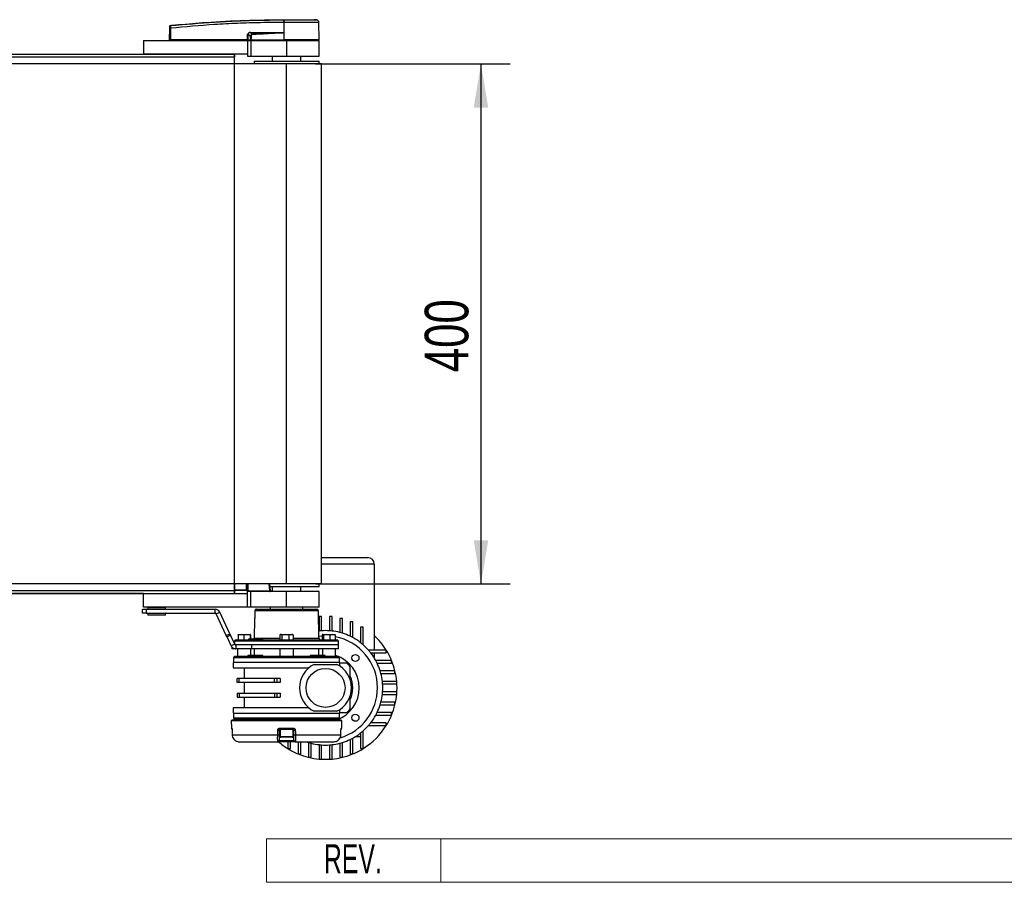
# Model space of a CAD drawing. Header units: millimetres. Extents: x 0 to 420, y 0 to 297.
# Tile 8 of 67: x 198 to 266, y 66 to 126. Entities that reach past the tile are written whole.
import ezdxf
from ezdxf.enums import TextEntityAlignment as Align

# ---------------------------------------------------------------- set-up
doc = ezdxf.new("R2010")
doc.units = ezdxf.units.MM
doc.layers.add('CARTIGLIO', color=140, linetype='Continuous')
doc.layers.add('QUOTE', color=174, linetype='Continuous')
doc.styles.add('SLDTEXTSTYLE0', font='TXT', dxfattribs={"width": 0.638298})
doc.styles.add('SLDTEXTSTYLE3', font='TXT', dxfattribs={"width": 0.75})
doc.dimstyles.new('SLDDIMSTYLE1', dxfattribs={"dimtxt": 3, "dimasz": 3, "dimexe": 0, "dimexo": 0.0625, "dimgap": 0.75, "dimtad": 1, "dimlfac": 11.182032, "dimrnd": 1e-09, "dimzin": 12, "dimdsep": 46, "dimtxsty": 'SLDTEXTSTYLE3', "dimsah": 1, "dimcen": 0.09, "dimadec": 0, "dimazin": 3, "dimtfac": 1, "dimtdec": 3, "dimtofl": 0, "dimtmove": 0, "dimatfit": 3, "dimfxl": 0, "dimfrac": 2, "dimtolj": 1, "dimtzin": 12, "dimarcsym": 0})

# ---------------------------------------------------------------- blocks, each defined once
blk = doc.blocks.new('SW_NOTE_0_27')
at = {"layer": 'CARTIGLIO', "color": 0, "insert": (2.34, 2.578), "char_height": 2, "attachment_point": 2, "style": 'SLDTEXTSTYLE0'}
blk.add_mtext('REV.', dxfattribs=at)
blk = doc.blocks.new('Cartiglio ALUSIC')
at = {"color": 161, "linetype": 'Continuous', "lineweight": 18}
for p, q in [((113.971, 150.999), (113.971, 153.999)), ((113.971, 153.999), (313.621, 153.999)), ((125.971, 153.999), (125.971, 150.999)), ((113.971, 150.999), (313.621, 150.999))]:
    blk.add_line(p, q, dxfattribs=at)
at = {"layer": 'CARTIGLIO', "color": 140}
blk.add_blockref('SW_NOTE_0_27', (117.568, 151.037), dxfattribs=at)
at = {"layer": 'CARTIGLIO', "color": 140, "style": 'SLDTEXTSTYLE0', "width": 0.638298}
for tag, height, p in [('AUTOATTR1', 3.5, (223.449, 133.7)), ('AUTOATTR2', 3.5, (221.929, 127.422)), ('AUTOATTR11', 3.5, (222.862, 121.411)), ('AUTOATTR8', 4, (219.244, 110.003)), ('AUTOATTR9', 4, (218.122, 100.423)), ('AUTOATTR0', 4, (249.033, 100.312))]:
    blk.add_attdef(tag, text='', height=height, dxfattribs=at).set_placement(p, align=Align.TOP_CENTER)
at = {"layer": 'CARTIGLIO', "color": 140}
for tag in ['AUTOATTR13', 'AUTOATTR12', 'AUTOATTR10', 'AUTOATTR7', 'AUTOATTR6', 'AUTOATTR5', 'AUTOATTR4', 'AUTOATTR3']:
    blk.add_attdef(tag, (0, 0), '', height=4, dxfattribs=at)
blk = doc.blocks.new('_D_2')
at = {"layer": 'QUOTE'}
for p, q in [((218.551, 122.476), (231.93, 122.476)), ((229.93, 122.476), (229.93, 86.705)), ((218.551, 86.705), (231.93, 86.705))]:
    blk.add_line(p, q, dxfattribs=at)
for points in [[(229.93, 122.476), (229.43, 119.476), (230.43, 119.476)], [(229.93, 86.705), (230.43, 89.705), (229.43, 89.705)]]:
    blk.add_solid(points, dxfattribs=at)
at = {"layer": 'QUOTE', "insert": (226.063, 101.265), "char_height": 3, "attachment_point": 1, "rotation": 90, "style": 'SLDTEXTSTYLE3'}
blk.add_mtext('400', dxfattribs=at)

msp = doc.modelspace()

# ---------------------------------------------------------------- linework, layer by layer
at = {"color": 7, "linetype": 'Continuous', "lineweight": 25}
for p, q in [((216.36456, 125.51679), (216.36468, 125.51679)), ((218.61633, 125.50449), (218.46077, 125.51679)), ((208.50312, 124.13064), (208.51011, 124.93141)), ((208.57564, 124.93141), (208.56865, 124.13064)), ((208.57543, 125.12088), (208.57537, 125.12088)), ((216.36442, 125.32825), (216.34991, 125.32825)), ((216.36442, 125.32825), (216.36354, 124.13064)), ((218.78669, 124.13064), (218.77624, 125.3282)), ((206.71415, 124.08593), (206.71415, 123.14692)), ((206.71415, 124.08593), (213.86848, 124.08593)), ((208.50312, 124.13064), (208.56865, 124.13064)), ((208.54666, 124.13064), (208.54744, 124.08593)), ((213.87324, 124.13064), (208.56865, 124.13064)), ((208.57195, 124.13064), (208.57202, 124.08593)), ((213.86848, 124.08593), (213.86848, 123.14692)), ((213.86848, 124.08593), (214.09205, 124.08593)), ((213.87324, 124.13064), (213.87465, 124.49164)), ((213.88995, 124.13064), (213.87324, 124.13064)), ((213.87675, 124.13064), (213.87682, 124.08593)), ((213.89136, 124.49164), (213.88995, 124.13064)), ((213.88995, 124.13064), (214.08933, 124.13064)), ((214.08002, 124.39357), (213.89136, 124.49164)), ((213.92084, 124.13064), (213.92139, 124.08593)), ((216.16851, 124.61487), (214.06983, 124.61487)), ((214.06983, 124.61487), (214.22706, 124.53314)), ((214.07098, 124.63799), (216.16965, 124.63799)), ((214.09205, 124.08593), (214.09205, 123.01278)), ((214.09205, 124.08593), (216.55136, 124.08593)), ((214.09618, 124.13064), (216.36312, 124.13064)), ((214.1102, 124.13064), (214.11053, 124.08593)), ((216.35878, 124.62723), (216.35883, 124.62227)), ((216.35883, 124.62227), (216.36312, 124.13064)), ((216.36354, 124.13064), (216.36312, 124.13064)), ((218.78669, 124.13064), (216.36354, 124.13064)), ((216.36537, 124.13064), (216.3654, 124.08593)), ((216.55136, 124.08593), (216.55136, 123.01278)), ((216.55136, 124.08593), (218.78709, 124.08593)), ((218.74237, 124.08593), (218.74315, 124.13064)), ((218.78709, 123.01278), (218.78709, 124.08593)), ((212.97419, 122.9457), (61.83887, 122.9457)), ((192.9122, 123.14692), (206.71415, 123.14692)), ((213.86848, 123.14692), (206.71415, 123.14692)), ((212.97419, 123.14692), (212.97419, 122.9457)), ((212.97419, 122.4762), (212.97419, 122.9457)), ((213.86848, 123.14692), (213.86848, 123.01278)), ((213.86848, 123.01278), (214.09205, 123.01278)), ((214.09205, 123.01278), (216.55136, 123.01278)), ((214.31563, 122.65506), (214.31563, 122.4762)), ((214.31563, 122.65506), (218.78709, 122.65506)), ((215.56763, 123.01278), (215.56763, 122.65506)), ((216.55136, 123.01278), (218.78709, 123.01278)), ((217.53508, 122.65506), (217.53508, 123.01278)), ((218.78709, 122.4762), (218.78709, 122.65506)), ((216.55136, 122.4762), (58.2617, 122.4762)), ((216.55136, 86.70453), (216.55136, 122.4762)), ((218.96594, 122.4762), (216.55136, 122.4762)), ((218.96594, 86.70453), (218.96594, 122.4762)), ((218.96594, 88.51056), (222.14068, 88.51056)), ((222.58783, 88.06341), (218.96594, 88.06341)), ((222.58783, 88.06341), (222.58783, 82.1432)), ((216.55136, 86.70453), (58.2617, 86.70453)), ((212.97419, 86.23502), (61.83887, 86.23502)), ((212.97419, 86.70453), (212.97419, 86.23502)), ((212.97419, 86.28538), (213.7985, 86.28538)), ((213.79903, 86.2395), (212.97419, 86.2395)), ((212.97419, 86.23502), (212.97419, 86.03381)), ((213.79724, 86.24922), (213.7985, 86.28538)), ((213.7985, 86.28538), (213.80581, 86.70453)), ((213.84194, 86.21345), (213.85051, 86.70453)), ((213.84248, 86.20581), (213.84284, 86.20372)), ((213.86848, 86.03381), (213.86848, 86.16795)), ((214.09205, 86.16795), (213.86848, 86.16795)), ((213.89522, 86.70453), (213.88665, 86.21345)), ((213.88665, 86.21345), (215.39601, 86.21345)), ((213.88665, 86.21345), (213.88665, 86.16795)), ((214.09205, 85.0948), (214.09205, 86.16795)), ((216.55136, 86.16795), (214.09205, 86.16795)), ((215.39601, 86.21345), (215.36472, 86.70453)), ((215.39601, 86.21345), (215.39601, 86.16795)), ((215.44238, 86.21568), (215.41118, 86.70453)), ((215.41532, 86.52567), (218.78709, 86.52567)), ((215.43738, 86.21345), (215.56763, 86.21345)), ((215.56763, 86.52567), (215.56763, 86.16795)), ((218.96594, 86.70453), (216.55136, 86.70453)), ((216.55136, 85.0948), (216.55136, 86.16795)), ((218.78709, 86.16795), (216.55136, 86.16795)), ((217.53508, 86.16795), (217.53508, 86.52567)), ((218.78709, 86.52567), (218.78709, 86.70453)), ((218.78709, 85.0948), (218.78709, 86.16795)), ((206.71415, 86.03381), (192.91221, 86.03381)), ((206.71415, 86.03381), (213.86848, 86.03381)), ((206.71415, 85.0948), (206.71415, 86.03381)), ((213.86848, 85.0948), (213.86848, 86.03381)), ((206.62804, 84.69237), (206.62804, 84.96066)), ((206.62804, 84.96066), (206.89633, 84.96066)), ((213.86848, 85.0948), (206.71415, 85.0948)), ((206.89633, 84.96066), (206.89633, 84.69237)), ((206.89633, 84.96066), (211.63176, 84.96066)), ((207.00061, 85.07785), (206.99569, 84.98395)), ((206.99569, 84.98395), (208.22784, 84.98395)), ((207.01052, 85.07785), (207.00061, 85.07785)), ((208.22292, 85.07785), (207.01052, 85.07785)), ((207.02325, 84.96513), (207.01355, 84.96513)), ((208.20998, 84.96513), (207.02325, 84.96513)), ((207.06625, 84.96513), (207.06625, 84.96066)), ((208.15728, 84.96066), (208.15728, 84.96513)), ((208.22784, 84.98395), (208.22292, 85.07785)), ((210.21448, 85.0948), (210.21448, 85.09257)), ((210.92897, 85.09257), (210.92897, 85.0948)), ((211.63176, 84.69237), (211.63176, 84.96066)), ((211.71281, 84.64074), (211.95596, 84.75412)), ((212.6466, 83.27305), (211.95596, 84.75412)), ((214.09205, 85.0948), (213.86848, 85.0948)), ((216.55136, 85.0948), (214.09205, 85.0948)), ((214.37363, 84.85478), (214.37329, 84.85488)), ((218.746, 84.85478), (214.37363, 84.85478)), ((214.48122, 84.96022), (218.6387, 84.96022)), ((215.43349, 85.0948), (215.43349, 84.96022)), ((218.78709, 85.0948), (216.55136, 85.0948)), ((217.66922, 84.96022), (217.66922, 85.0948)), ((218.779, 82.96408), (218.746, 84.85478)), ((206.89633, 84.69237), (206.62804, 84.69237)), ((206.89633, 84.69237), (211.63176, 84.69237)), ((206.99569, 84.66908), (207.00061, 84.57518)), ((208.22784, 84.66908), (206.99569, 84.66908)), ((207.00061, 84.57518), (208.22292, 84.57518)), ((207.01355, 84.6879), (208.20998, 84.6879)), ((207.02809, 84.55823), (207.01847, 84.55823)), ((208.20506, 84.55823), (207.02809, 84.55823)), ((207.06625, 84.69237), (207.06625, 84.6879)), ((208.15728, 84.6879), (208.15728, 84.69237)), ((208.22292, 84.57518), (208.22784, 84.66908)), ((212.40344, 83.15966), (211.71281, 84.64074)), ((214.34686, 84.29028), (214.32371, 82.96408)), ((214.3484, 84.29028), (214.34686, 84.29028)), ((214.36594, 84.46602), (214.36562, 84.46612)), ((218.96594, 84.44799), (218.78709, 84.44799)), ((218.78709, 84.44799), (218.78709, 83.45915)), ((218.96594, 83.47548), (218.96594, 84.44799)), ((219.50252, 84.44799), (219.50252, 83.47548)), ((219.68138, 84.44799), (219.50252, 84.44799)), ((219.68138, 83.45915), (219.68138, 84.44799)), ((220.21795, 84.32899), (220.21795, 83.35969)), ((220.39681, 84.32899), (220.21795, 84.32899)), ((220.39681, 83.30897), (220.39681, 84.32899)), ((220.93339, 84.09572), (220.93339, 83.09887)), ((221.11224, 84.09572), (220.93339, 84.09572)), ((221.11224, 83.00756), (221.11224, 84.09572)), ((218.77039, 83.45721), (218.78709, 83.45915)), ((221.64882, 83.72908), (221.64882, 82.6567)), ((221.82768, 83.72908), (221.64882, 83.72908)), ((221.82768, 82.50904), (221.82768, 83.72908)), ((212.40344, 83.15966), (212.6466, 83.27305)), ((212.45451, 83.05015), (212.40344, 83.15966)), ((212.69766, 83.16353), (212.45451, 83.05015)), ((212.73942, 82.43917), (212.45451, 83.05015)), ((212.6466, 83.27305), (212.69766, 83.16353)), ((212.98257, 82.55255), (212.69766, 83.16353)), ((212.97859, 82.75319), (212.97536, 82.56801)), ((220.12412, 82.75319), (212.97859, 82.75319)), ((213.08589, 82.85864), (220.01682, 82.85864)), ((213.41739, 83.21635), (213.21856, 83.19311)), ((213.21856, 83.19311), (213.21856, 82.85864)), ((213.23291, 83.21635), (213.41739, 83.21635)), ((213.61622, 83.19311), (213.41739, 83.21635)), ((213.41739, 83.21635), (213.82939, 83.21635)), ((213.82939, 83.21635), (213.61622, 83.19311)), ((213.61622, 83.19311), (213.61622, 82.85864)), ((214.04256, 83.19311), (213.82939, 83.21635)), ((213.82939, 83.21635), (214.05691, 83.21635)), ((213.93212, 82.90335), (213.93133, 82.85864)), ((213.94014, 82.90335), (213.93212, 82.90335)), ((213.94014, 82.90335), (213.93959, 82.85864)), ((214.02223, 82.90335), (213.94014, 82.90335)), ((214.02223, 82.90335), (214.02168, 82.85864)), ((214.05221, 82.90335), (214.02223, 82.90335)), ((214.04256, 83.19311), (214.04256, 82.90335)), ((214.05221, 82.90335), (214.05251, 82.85864)), ((214.26675, 82.90335), (214.05221, 82.90335)), ((214.05841, 83.21608), (214.05766, 83.21635)), ((214.07125, 83.19311), (214.07125, 82.90335)), ((214.27547, 82.90335), (214.27469, 82.85864)), ((214.2824, 82.90335), (214.28182, 82.85864)), ((214.32371, 82.96408), (216.0846, 82.96408)), ((214.34822, 82.90335), (214.34744, 82.85864)), ((214.35625, 82.90335), (214.34822, 82.90335)), ((214.35625, 82.90335), (214.35569, 82.85864)), ((214.38412, 82.90335), (214.35625, 82.90335)), ((214.38412, 82.90335), (214.38357, 82.85864)), ((214.42874, 82.90335), (214.38412, 82.90335)), ((214.42874, 82.90335), (214.42946, 82.85864)), ((214.49098, 82.90335), (214.42874, 82.90335)), ((214.49098, 82.90335), (214.4917, 82.85864)), ((214.49312, 82.90335), (214.49098, 82.90335)), ((214.4939, 82.85864), (214.49312, 82.90335)), ((214.9166, 82.85864), (214.91582, 82.90335)), ((216.0846, 83.19311), (216.0846, 82.85864)), ((216.13861, 83.21635), (216.11653, 83.20832)), ((216.13861, 83.21635), (216.15956, 83.21635)), ((216.15956, 83.21635), (216.46791, 83.21635)), ((216.46791, 83.21635), (216.23453, 83.19311)), ((216.23453, 83.19311), (216.23453, 82.85864)), ((216.70129, 83.19311), (216.46791, 83.21635)), ((216.46791, 83.21635), (216.8597, 83.21635)), ((216.8597, 83.21635), (216.70129, 83.19311)), ((216.70129, 83.19311), (216.70129, 82.85864)), ((217.01812, 83.19311), (216.8597, 83.21635)), ((216.8597, 83.21635), (216.96411, 83.21635)), ((216.98618, 83.20832), (216.96411, 83.21635)), ((217.01812, 83.19311), (217.01812, 82.85864)), ((217.01812, 82.96408), (218.779, 82.96408)), ((219.01223, 83.19311), (219.19686, 83.21635)), ((219.01223, 83.19311), (219.01223, 82.85864)), ((219.04505, 83.21635), (219.03966, 83.21439)), ((219.05038, 83.21635), (219.31132, 83.21635)), ((219.31132, 83.21635), (219.08853, 83.19311)), ((219.08853, 83.19311), (219.08853, 82.85864)), ((219.53411, 83.19311), (219.31132, 83.21635)), ((219.31132, 83.21635), (219.71874, 83.21635)), ((219.71874, 83.21635), (219.53411, 83.19311)), ((219.53411, 83.19311), (219.53411, 82.85864)), ((219.90338, 83.19311), (219.71874, 83.21635)), ((219.71874, 83.21635), (219.87055, 83.21635)), ((219.87595, 83.21439), (219.87055, 83.21635)), ((219.90338, 83.19311), (219.90338, 82.85864)), ((220.12852, 82.50092), (220.12412, 82.75319)), ((212.98257, 82.55255), (212.73942, 82.43917)), ((212.80998, 82.23263), (212.80998, 82.34136)), ((212.89941, 82.23263), (212.80998, 82.23263)), ((212.89941, 82.27597), (212.89941, 82.23263)), ((213.06362, 82.23263), (212.89941, 82.23263)), ((213.06362, 82.50092), (213.05039, 82.50092)), ((213.06362, 82.50092), (213.06362, 82.23263)), ((214.13466, 82.50092), (213.06362, 82.50092)), ((214.13466, 82.23263), (213.06362, 82.23263)), ((213.1754, 82.23263), (213.1754, 81.69606)), ((214.08756, 81.78549), (214.08756, 82.23263)), ((220.12852, 82.50092), (214.13258, 82.50092)), ((214.13466, 82.50092), (214.13466, 82.23263)), ((220.12852, 82.50092), (214.13466, 82.50092)), ((220.12852, 82.23263), (214.13466, 82.23263)), ((214.32111, 82.23263), (214.32111, 81.78549)), ((216.08185, 82.23263), (216.08185, 81.69606)), ((217.02086, 81.69606), (217.02086, 82.23263)), ((218.7816, 81.78549), (218.7816, 82.23263)), ((219.01515, 82.23263), (219.01515, 81.78549)), ((219.92731, 81.69606), (219.92731, 82.23263)), ((220.12852, 82.23263), (220.12852, 82.50092)), ((223.41355, 82.1432), (222.19351, 82.1432)), ((223.41355, 81.96434), (223.41355, 82.1432)), ((212.90712, 81.60663), (212.90712, 81.29363)), ((220.19559, 81.60663), (212.90712, 81.60663)), ((213.88711, 81.78549), (213.88711, 81.69606)), ((214.91555, 81.78549), (213.88711, 81.78549)), ((214.91555, 81.69606), (214.91555, 81.78549)), ((218.18716, 81.78549), (218.18716, 81.69606)), ((219.2156, 81.78549), (218.18716, 81.78549)), ((219.2156, 81.69606), (219.2156, 81.78549)), ((220.19559, 81.29363), (220.19559, 81.60663)), ((222.34117, 81.96434), (223.41355, 81.96434)), ((222.58783, 81.96434), (222.58783, 81.60808)), ((223.78019, 81.42777), (222.69203, 81.42777)), ((223.78019, 81.24891), (223.78019, 81.42777)), ((212.88476, 81.29363), (212.88476, 80.93591)), ((220.21795, 81.29363), (212.88476, 81.29363)), ((212.88476, 80.93591), (218.10392, 80.93591)), ((213.64491, 80.93591), (213.64491, 80.20259)), ((218.45461, 81.15948), (220.01386, 81.15948)), ((220.21795, 81.04352), (220.21795, 81.29363)), ((222.78334, 81.24891), (223.78019, 81.24891)), ((224.01347, 80.71234), (222.99345, 80.71234)), ((224.01347, 80.53348), (224.01347, 80.71234)), ((213.15305, 79.91642), (213.15305, 80.20259)), ((213.28561, 80.20259), (213.15305, 80.20259)), ((213.28561, 79.91642), (213.28561, 80.20259)), ((215.71258, 80.20259), (213.28561, 80.20259)), ((215.71258, 79.91642), (215.71258, 80.20259)), ((215.87384, 80.20259), (215.71258, 80.20259)), ((215.87384, 80.20259), (215.87384, 79.91642)), ((216.11163, 80.20259), (215.87384, 80.20259)), ((216.11163, 80.20259), (216.11163, 79.91642)), ((223.04417, 80.53348), (224.01347, 80.53348)), ((224.13247, 79.9969), (223.14363, 79.9969)), ((224.13247, 79.81804), (224.13247, 79.9969)), ((213.28561, 79.91642), (213.15305, 79.91642)), ((215.71258, 79.91642), (213.28561, 79.91642)), ((213.64491, 79.91642), (213.64491, 79.1831)), ((215.87384, 79.91642), (215.71258, 79.91642)), ((216.11163, 79.91642), (215.87384, 79.91642)), ((223.15996, 79.81804), (224.13247, 79.81804)), ((224.13247, 79.28147), (223.15996, 79.28147)), ((224.13247, 79.10261), (224.13247, 79.28147)), ((213.15305, 79.1831), (213.15305, 78.89692)), ((213.15305, 79.1831), (213.28561, 79.1831)), ((213.15305, 78.89692), (213.28561, 78.89692)), ((213.28561, 79.1831), (213.28561, 78.89692)), ((213.28561, 79.1831), (215.71258, 79.1831)), ((213.28561, 78.89692), (215.71258, 78.89692)), ((213.64491, 78.89692), (213.64491, 78.1636)), ((215.71258, 79.1831), (215.71258, 78.89692)), ((215.71258, 79.1831), (215.87384, 79.1831)), ((215.71258, 78.89692), (215.87384, 78.89692)), ((215.87384, 79.1831), (215.87384, 78.89692)), ((215.87384, 79.1831), (216.11163, 79.1831)), ((215.87384, 78.89692), (216.11163, 78.89692)), ((216.11163, 79.1831), (216.11163, 78.89692)), ((223.14363, 79.10261), (224.13247, 79.10261)), ((212.88476, 78.1636), (212.88476, 77.80589)), ((218.10392, 78.1636), (212.88476, 78.1636)), ((220.01386, 77.94003), (218.45461, 77.94003)), ((220.21795, 77.80589), (220.21795, 78.05599)), ((222.99345, 78.38718), (224.01347, 78.38718)), ((224.01347, 78.56604), (223.04417, 78.56604)), ((224.01347, 78.38718), (224.01347, 78.56604)), ((212.75101, 77.31403), (212.75569, 76.77667)), ((212.75101, 77.31403), (220.35171, 77.31403)), ((212.79533, 77.35874), (212.79533, 77.31403)), ((212.79533, 77.35874), (220.30738, 77.35874)), ((212.88476, 77.80589), (216.55136, 77.80589)), ((212.90712, 77.80589), (212.90712, 77.49288)), ((212.90712, 77.49288), (220.19559, 77.49288)), ((213.1754, 77.40346), (213.1754, 77.35874)), ((213.88711, 77.40346), (213.88711, 77.35874)), ((214.91555, 77.35874), (214.91555, 77.40346)), ((216.08185, 77.40346), (216.08185, 77.35874)), ((216.55136, 77.80589), (220.21795, 77.80589)), ((217.02086, 77.35874), (217.02086, 77.40346)), ((218.18716, 77.40346), (218.18716, 77.35874)), ((219.2156, 77.35874), (219.2156, 77.40346)), ((219.92731, 77.35874), (219.92731, 77.40346)), ((220.19559, 77.49288), (220.19559, 77.80589)), ((220.30738, 77.31403), (220.30738, 77.35874)), ((220.34702, 76.77667), (220.35171, 77.31403)), ((222.69203, 77.67174), (223.78019, 77.67174)), ((223.78019, 77.8506), (222.78334, 77.8506)), ((223.78019, 77.67174), (223.78019, 77.8506)), ((212.75569, 76.77667), (212.78446, 76.77667)), ((212.80407, 76.64458), (212.80519, 76.64487)), ((212.80475, 76.64442), (212.80846, 76.32592)), ((216.0512, 76.64409), (216.04563, 76.32523)), ((216.1042, 76.64409), (216.0512, 76.64409)), ((216.08492, 76.77667), (217.01779, 76.77667)), ((217.0068, 76.68802), (216.09591, 76.68802)), ((216.1042, 76.68802), (216.1042, 76.2051)), ((216.99851, 76.2051), (216.99851, 76.68802)), ((217.05151, 76.64409), (216.99851, 76.64409)), ((217.05708, 76.32523), (217.05151, 76.64409)), ((220.29425, 76.32556), (220.29796, 76.64442)), ((220.29752, 76.64487), (220.29865, 76.6446)), ((220.31825, 76.77667), (220.34702, 76.77667)), ((221.82768, 75.37044), (221.82768, 76.59047)), ((222.19351, 76.95631), (223.41355, 76.95631)), ((223.41355, 77.13517), (222.34117, 77.13517)), ((223.41355, 76.95631), (223.41355, 77.13517)), ((212.80846, 76.32574), (212.80846, 76.32556)), ((212.80894, 76.32601), (215.94184, 76.32601)), ((216.03867, 75.92631), (217.06404, 75.92631)), ((216.1042, 76.2051), (216.9896, 76.2051)), ((216.94485, 76.15145), (216.15786, 76.15145)), ((216.9896, 76.2051), (216.99851, 76.2051)), ((217.16087, 76.32601), (220.29377, 76.32601)), ((220.93339, 76.00065), (220.93339, 75.0038)), ((221.11224, 75.0038), (221.11224, 76.09196)), ((221.29256, 76.19616), (221.64882, 76.19616)), ((221.64882, 76.44282), (221.64882, 75.37044)), ((213.30686, 75.83844), (215.94926, 75.83844)), ((217.15346, 75.83844), (215.94926, 75.83844)), ((216.64078, 75.83844), (216.64078, 75.37044)), ((216.64078, 75.37044), (216.81964, 75.37044)), ((216.81964, 75.37044), (216.81964, 75.83844)), ((217.15346, 75.83844), (219.79585, 75.83844)), ((217.35622, 75.83844), (217.35622, 75.0038)), ((217.53508, 75.0038), (217.53508, 75.83844)), ((218.07165, 75.79054), (218.07165, 74.77052)), ((218.25051, 74.77052), (218.25051, 75.73982)), ((218.78709, 75.64036), (218.78709, 74.65152)), ((218.96594, 74.65152), (218.96594, 75.62403)), ((219.50252, 75.62403), (219.50252, 74.65152)), ((219.68138, 74.65152), (219.68138, 75.64036)), ((220.21795, 75.73982), (220.21795, 74.77052)), ((220.39681, 74.77052), (220.39681, 75.79054)), ((221.64882, 75.37044), (221.82768, 75.37044)), ((217.35622, 75.0038), (217.53508, 75.0038)), ((218.07165, 74.77052), (218.25051, 74.77052)), ((218.78709, 74.65152), (218.96594, 74.65152)), ((219.50252, 74.65152), (219.68138, 74.65152)), ((220.21795, 74.77052), (220.39681, 74.77052)), ((220.93339, 75.0038), (221.11224, 75.0038))]:
    msp.add_line(p, q, dxfattribs=at)
at = {"color": 7, "linetype": 'Continuous'}
for p, q in [((61.83887, 123.14692), (212.97419, 123.14692)), ((212.97419, 86.03381), (212.97419, 123.14692)), ((61.83887, 86.03381), (212.97419, 86.03381))]:
    msp.add_line(p, q, dxfattribs=at)
at = {"color": 7, "linetype": 'Continuous', "lineweight": 25, "flags": 128}
for points in [[(216.16851, 124.61487), (216.27509, 124.61902), (216.35883, 124.62227)], [(214.37329, 84.85488), (214.36791, 84.58275), (214.36563, 84.46612)], [(214.37363, 84.85478), (214.37186, 84.76538), (214.36594, 84.46602)], [(218.77667, 83.09754), (218.81586, 83.10237), (219.01223, 83.12003)], [(212.80475, 76.64442), (212.8042, 76.64452), (212.80407, 76.64458)], [(212.80519, 76.64487), (212.80729, 76.46605), (212.80894, 76.32601)], [(215.94184, 76.32601), (215.94505, 76.50483), (215.94755, 76.64487)], [(217.15516, 76.64487), (217.15836, 76.46605), (217.16087, 76.32601)], [(220.29377, 76.32601), (220.29587, 76.50483), (220.29752, 76.64487)], [(220.29865, 76.6446), (220.29851, 76.64452), (220.29796, 76.64442)], [(212.80846, 76.32556), (212.80791, 76.32566), (212.80894, 76.32601)], [(220.29377, 76.32601), (220.2948, 76.32566), (220.29424, 76.32556)]]:
    msp.add_lwpolyline(points, dxfattribs=at)
at = {"color": 7, "linetype": 'Continuous', "lineweight": 25}
for centre, radius in [((221.2894, 81.60493), 0.24593), ((219.23423, 79.54976), 1.34144), ((221.2894, 77.49459), 0.24593)]:
    msp.add_circle(centre, radius, dxfattribs=at)
for centre, radius, start, end in [((217.0217, 125.36603), 0.67285, 168.1201678, 183.2190123), ((219.99135, 125.09096), 3.65158, 173.3031905, 173.4966106), ((217.03629, 125.36558), 0.67291, 168.0817426, 183.1800729), ((218.59739, 125.32664), 0.17886, 0.5000113, 83.9231277), ((208.54287, 122.95154), 1.98014, 89.0518988, 90.9481012), ((208.58235, 125.03624), 0.07132, 96.1041945, 179.3841407), ((213.88301, 126.7694), 2.27777, 269.78976, 270.21024), ((213.88571, 124.63557), 0.18528, 353.5856583, 0.7475902), ((152.45926, 121.54786), 61.83989, 2.7312588, 2.7669963), ((215.98439, 124.63557), 0.18528, 353.5856583, 0.7475902), ((222.14068, 88.06341), 0.44715, 0, 90), ((213.80133, 86.20852), 0.04091, 6.9245012, 95.7473679), ((213.81712, 86.71284), 0.42787, 267.5050592, 273.4948266), ((213.79903, 86.19478), 0.04471, 11.536959, 90), ((213.8643, 85.5728), 0.64104, 88.0016174, 91.9983826), ((213.88665, 86.21267), 0.04471, 179, 270), ((215.39601, 86.21267), 0.04471, 270, 3.7216873), ((215.44515, 85.65031), 0.56528, 90.458341, 94.9872917), ((207.01355, 84.98302), 0.01789, 177, 270), ((207.01847, 85.07692), 0.01789, 90, 177), ((208.20506, 85.07692), 0.01789, 3, 90), ((208.20998, 84.98302), 0.01789, 270, 3), ((211.63176, 84.60294), 0.35772, 25, 90), ((218.6387, 84.85291), 0.10732, 1, 90), ((207.01355, 84.67001), 0.01789, 90, 183), ((207.01847, 84.57611), 0.01789, 183, 270), ((208.20506, 84.57611), 0.01789, 270, 357), ((208.20998, 84.67001), 0.01789, 357, 90), ((211.63176, 84.60294), 0.08943, 25, 90), ((214.39314, 84.2895), 0.04474, 153.8975556, 179.0017202), ((219.23423, 79.54976), 3.93488, 93.9095635, 96.5249788), ((219.23423, 79.54976), 3.93488, 86.0904365, 93.9095635), ((219.23423, 79.54976), 3.93488, 83.4750212, 86.0904365), ((219.23423, 79.54976), 3.93488, 75.5224878, 83.4750212), ((219.23423, 79.54976), 3.93488, 72.8152041, 75.5224878), ((213.08589, 82.75132), 0.10732, 90, 179), ((214.21641, 82.96595), 0.10732, 324.3146653, 359), ((218.8863, 82.96595), 0.10732, 181, 270), ((219.23423, 79.54976), 3.57717, 0, 79.2186455), ((220.01682, 82.75132), 0.10732, 1, 90), ((219.23423, 79.54976), 3.93488, 64.416998, 72.8152041), ((219.23423, 79.54976), 3.93488, 61.4925695, 64.416998), ((219.23423, 79.54976), 3.93488, 52.1470973, 61.4925695), ((219.23423, 79.54976), 4.91861, 31.8213685, 47.0141139), ((219.23423, 79.54976), 3.93488, 48.7694228, 52.1470973), ((219.23423, 79.54976), 3.93488, 41.2305772, 48.7694228), ((219.23423, 79.54976), 3.93488, 37.8529027, 41.2305772), ((219.23423, 79.54976), 4.91861, 22.4463506, 31.8213685), ((212.99655, 81.60663), 0.08943, 90, 180), ((219.23423, 79.54976), 2.32516, 0, 72.6578648), ((220.10617, 81.60663), 0.08943, 0, 90), ((219.23423, 79.54976), 3.93488, 28.5074305, 37.8529027), ((219.23423, 79.54976), 3.93488, 25.583002, 28.5074305), ((219.23423, 79.54976), 4.91861, 13.6720181, 22.4463506), ((219.23423, 79.54976), 1.78858, 115.8419328, 244.1580672), ((219.23423, 79.54976), 1.78858, 295.8419328, 64.1580672), ((219.23423, 79.54976), 2.23573, 40.5358021, 49.4641979), ((219.23423, 79.54976), 3.93488, 17.1847959, 25.583002), ((219.23423, 79.54976), 3.93488, 14.4775122, 17.1847959), ((219.23423, 79.54976), 4.91861, 5.2159086, 13.6720181), ((219.23423, 79.54976), 1.87801, 334.7912347, 25.2087653), ((219.23423, 79.54976), 3.93488, 6.5249788, 14.4775122), ((219.23423, 79.54976), 3.93488, 3.9095635, 6.5249788), ((219.23423, 79.54976), 4.91861, 354.7840914, 5.2159086), ((219.23423, 79.54976), 2.32516, 289.5572137, 0), ((219.23423, 79.54976), 3.57717, 286.4032561, 0), ((219.23423, 79.54976), 3.93488, 353.4750212, 356.0904365), ((219.23423, 79.54976), 3.93488, 356.0904365, 3.9095635), ((219.23423, 79.54976), 3.93488, 345.5224878, 353.4750212), ((219.23423, 79.54976), 4.91861, 346.3279819, 354.7840914), ((219.23423, 79.54976), 2.23573, 310.5358021, 319.4641979), ((219.23423, 79.54976), 3.93488, 334.416998, 342.8152041), ((219.23423, 79.54976), 3.93488, 342.8152041, 345.5224878), ((219.23423, 79.54976), 4.91861, 337.5536494, 346.3279819), ((212.99655, 77.49288), 0.08943, 180, 270), ((220.10617, 77.49288), 0.08943, 270, 0), ((219.23423, 79.54976), 3.93488, 322.1470973, 331.4925695), ((219.23423, 79.54976), 3.93488, 331.4925695, 334.416998), ((219.23423, 79.54976), 4.91861, 328.1786315, 337.5536494), ((212.84512, 76.77745), 0.08943, 180.5, 239.6562563), ((212.87441, 76.77743), 0.08995, 180.4839293, 208.0175912), ((216.01693, 78.97521), 2.33138, 268.2948949, 270.8423603), ((216.273, 76.75498), 0.18932, 173.4212519, 200.7118678), ((216.82971, 76.75498), 0.18932, 339.2881322, 6.5787481), ((217.08579, 78.97521), 2.33138, 269.1576397, 271.7051051), ((220.25759, 76.77745), 0.08943, 300.2284648, 359.5), ((220.2283, 76.77743), 0.08995, 332.0869882, 359.5159998), ((219.23423, 79.54976), 3.93488, 307.8529027, 311.2305772), ((219.23423, 79.54976), 3.93488, 311.2305772, 318.7694228), ((219.23423, 79.54976), 4.91861, 301.8213685, 328.1786315), ((219.23423, 79.54976), 3.93488, 318.7694228, 322.1470973), ((216.01125, 78.6542), 2.32922, 268.2925356, 270.845926), ((215.94926, 75.92787), 0.08943, 270, 359), ((216.15786, 76.2051), 0.05366, 180, 270), ((216.94485, 76.2051), 0.05366, 270, 0), ((217.09146, 78.6542), 2.32922, 269.154074, 271.7074644), ((217.15346, 75.92787), 0.08943, 181, 270), ((219.23423, 79.54976), 3.93488, 287.1847959, 295.583002), ((219.23423, 79.54976), 3.93488, 295.583002, 298.5074305), ((219.23423, 79.54976), 3.93488, 298.5074305, 307.8529027), ((219.23423, 79.54976), 4.91861, 228.9856684, 238.1786315), ((219.23423, 79.54976), 4.91861, 238.1786315, 247.5536494), ((219.23423, 79.54976), 3.93488, 250.5929566, 252.8152041), ((219.23423, 79.54976), 3.93488, 252.8152041, 255.5224878), ((219.23423, 79.54976), 3.93488, 255.5224878, 263.4750212), ((219.23423, 79.54976), 3.93488, 263.4750212, 266.0904365), ((219.23423, 79.54976), 3.93488, 266.0904365, 273.9095635), ((219.23423, 79.54976), 3.93488, 273.9095635, 276.5249788), ((219.23423, 79.54976), 3.93488, 276.5249788, 284.4775122), ((219.23423, 79.54976), 3.93488, 284.4775122, 287.1847959), ((219.23423, 79.54976), 4.91861, 292.4463506, 301.8213685), ((219.23423, 79.54976), 4.91861, 247.5536494, 256.3279819), ((219.23423, 79.54976), 4.91861, 256.3279819, 264.7840914), ((219.23423, 79.54976), 4.91861, 264.7840914, 275.2159086), ((219.23423, 79.54976), 4.91861, 275.2159086, 283.6720181), ((219.23423, 79.54976), 4.91861, 283.6720181, 292.4463506)]:
    msp.add_arc(centre, radius, start, end, dxfattribs=at)
for centre, major_axis, ratio, start_param, end_param in [((214.19198, 124.40049), (0.30408, -0.14956), 0.60672542, 2.25200573, 3.42889257), ((214.18972, 124.40073), (0.28768, -0.14239), 0.5569608, 2.25321842, 3.43010526), ((214.30117, 124.34279), (0.2049, -0.10902), 0.77058227, 2.30113884, 3.47802567), ((214.30117, 124.34318), (0.17887, -0.09454), 0.66301777, 2.29905058, 3.47593741)]:
    msp.add_ellipse(centre, major_axis=major_axis, ratio=ratio, start_param=start_param, end_param=end_param, dxfattribs=at)
for points, knots in [([(208.57476, 125.10716), (209.58183, 125.19906), (211.11671, 125.33914), (213.18494, 125.44216), (214.7744, 125.49676), (215.83237, 125.49671), (216.36326, 125.50455), (216.36326, 125.50455)], [0, 0, 0, 0, 0.38876695, 0.59252789, 0.79628932, 0.99999932, 1, 1, 1, 1]), ([(208.57543, 125.12088), (208.60548, 125.12393), (208.79087, 125.14276), (209.60433, 125.22216), (211.27567, 125.35869), (213.68703, 125.4899), (215.47168, 125.50782), (216.36456, 125.51679)], [0, 0, 0, 0, 0.01170126, 0.07220884, 0.31419353, 0.65688711, 1, 1, 1, 1]), ([(216.36326, 125.50455), (216.36326, 125.50455), (216.36814, 125.50455), (216.37301, 125.50455), (216.37789, 125.50455)], [0, 0, 0, 0, 0.00036549, 1, 1, 1, 1]), ([(216.36468, 125.51679), (216.49745, 125.51679), (216.7634, 125.51679), (217.15514, 125.51679), (217.5193, 125.51679), (217.8431, 125.51679), (218.1098, 125.51679), (218.30878, 125.51679), (218.43736, 125.51679), (218.45298, 125.51679), (218.46077, 125.51679)], [0, 0, 0, 0, 0.12488045, 0.25013958, 0.37464939, 0.49981249, 0.62476421, 0.74955772, 0.87492377, 1, 1, 1, 1]), ([(216.37789, 125.50455), (216.48302, 125.50453), (216.69329, 125.5045), (217.01742, 125.50453), (217.34006, 125.50453), (217.65133, 125.50445), (217.9307, 125.50453), (218.17164, 125.50453), (218.36596, 125.5045), (218.50863, 125.50459), (218.59899, 125.50447), (218.61055, 125.50448), (218.61633, 125.50449)], [0, 0, 0, 0, 0.09230362, 0.18460708, 0.28653845, 0.3884688, 0.49039805, 0.59232883, 0.69424704, 0.79616636, 0.8980845, 1, 1, 1, 1]), ([(208.51011, 124.93141), (208.51014, 124.93567), (208.51029, 124.95185), (208.51053, 124.97935), (208.51078, 125.00861), (208.51097, 125.03), (208.51101, 125.03467), (208.51103, 125.03701)], [0, 0, 0, 0, 0.08210774, 0.31165455, 0.54070711, 0.77036972, 1, 1, 1, 1]), ([(208.51103, 125.03701), (208.51107, 125.04216), (208.51113, 125.04915), (208.51114, 125.05009), (208.51115, 125.05033)], [0, 0, 0, 0, 0.73657409, 1, 1, 1, 1]), ([(208.51115, 125.05033), (208.51125, 125.05281), (208.51168, 125.06344), (208.51719, 125.08176), (208.53155, 125.10159), (208.55161, 125.11605), (208.56745, 125.11927), (208.57537, 125.12088)], [0, 0, 0, 0, 0.07160669, 0.30681144, 0.53787451, 0.76893725, 1, 1, 1, 1]), ([(208.57476, 125.10716), (208.57426, 125.10321), (208.57324, 125.09532), (208.57284, 125.05969), (208.57337, 125.01106), (208.5745, 124.96537), (208.5754, 124.93848), (208.57564, 124.93141)], [0, 0, 0, 0, 0.22968814, 0.45959689, 0.68877935, 0.91808895, 1, 1, 1, 1]), ([(208.57537, 125.12088), (208.57533, 125.12062), (208.57514, 125.11965), (208.57493, 125.11245), (208.57476, 125.10716)], [0, 0, 0, 0, 0.26388418, 1, 1, 1, 1]), ([(216.34991, 125.32825), (215.82136, 125.32496), (214.76426, 125.31837), (213.1791, 125.26662), (211.1142, 125.16285), (209.58157, 125.02312), (208.57564, 124.93141)], [0, 0, 0, 0, 0.20362021, 0.40724063, 0.61094774, 1, 1, 1, 1]), ([(218.77624, 125.3282), (218.7703, 125.32822), (218.75825, 125.32826), (218.66126, 125.32828), (218.50777, 125.32817), (218.29918, 125.32823), (218.03919, 125.32827), (217.73941, 125.32813), (217.40303, 125.32828), (217.05652, 125.32822), (216.70566, 125.32821), (216.47905, 125.32824), (216.36442, 125.32825)], [0, 0, 0, 0, 0.10046502, 0.20384345, 0.30430944, 0.40768894, 0.50815524, 0.61153497, 0.71200234, 0.81538328, 0.9066108, 1, 1, 1, 1]), ([(214.08002, 124.39357), (214.08526, 124.39359), (214.09463, 124.39362), (214.10644, 124.39359), (214.11164, 124.39357)], [0, 0, 0, 0, 0.56, 1, 1, 1, 1]), ([(214.08933, 124.13064), (214.08646, 124.17968), (214.08133, 124.26717), (214.08042, 124.35498), (214.08002, 124.39357)], [0, 0, 0, 0, 0.56058603, 1, 1, 1, 1]), ([(214.08933, 124.13064), (214.08995, 124.13064), (214.09138, 124.13064), (214.09382, 124.13064), (214.09554, 124.13064), (214.09618, 124.13064)], [0, 0, 0, 0, 0.31939567, 0.748191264, 1, 1, 1, 1]), ([(214.11164, 124.39357), (214.11026, 124.34445), (214.10781, 124.25664), (214.09973, 124.16918), (214.09618, 124.13064)], [0, 0, 0, 0, 0.55939227, 1, 1, 1, 1]), ([(214.22706, 124.53314), (214.58942, 124.54951), (215.23652, 124.57875), (215.88372, 124.60384), (216.16851, 124.61487)], [0, 0, 0, 0, 0.55997408, 1, 1, 1, 1]), ([(216.35883, 124.62227), (215.96138, 124.59573), (215.2517, 124.54834), (214.54141, 124.51103), (214.22891, 124.49461)], [0, 0, 0, 0, 0.56002694, 1, 1, 1, 1]), ([(216.16965, 124.63799), (216.18793, 124.63781), (216.24206, 124.63729), (216.30573, 124.63747), (216.34989, 124.62895), (216.35878, 124.62723)], [0, 0, 0, 0, 0.28926734, 0.85682964, 1, 1, 1, 1]), ([(213.79903, 86.2395), (213.79874, 86.23994), (213.79817, 86.24082), (213.79755, 86.24642), (213.79724, 86.24922)], [0, 0, 0, 0, 0.50006029, 1, 1, 1, 1]), ([(214.48122, 84.96022), (214.46905, 84.95902), (214.4447, 84.95661), (214.41227, 84.93783), (214.38793, 84.91023), (214.37563, 84.88071), (214.37417, 84.86172), (214.37363, 84.85478)], [0, 0, 0, 0, 0.218958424, 0.438118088, 0.657037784, 0.874777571, 1, 1, 1, 1]), ([(214.36594, 84.46602), (214.36529, 84.44599), (214.364, 84.40585), (214.3594, 84.35292), (214.35432, 84.31325), (214.35039, 84.29302), (214.34895, 84.29103), (214.3484, 84.29028)], [0, 0, 0, 0, 0.21403312, 0.42898771, 0.64649007, 0.86612484, 1, 1, 1, 1]), ([(214.36558, 84.46611), (214.36558, 84.46521), (214.36539, 84.44371), (214.36317, 84.40095), (214.35843, 84.34726), (214.35436, 84.31755), (214.35184, 84.30565), (214.35192, 84.3059), (214.35194, 84.30596)], [0, 0, 0, 0, 0.01154489, 0.27651375, 0.54757079, 0.82177656, 0.95331415, 1, 1, 1, 1]), ([(213.21856, 83.19311), (213.21881, 83.19386), (213.22354, 83.20806), (213.22835, 83.21232), (213.23291, 83.21635)], [0, 0, 0, 0, 0.052974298, 1, 1, 1, 1]), ([(214.05691, 83.21635), (214.05235, 83.21232), (214.04754, 83.20806), (214.04281, 83.19386), (214.04256, 83.19311)], [0, 0, 0, 0, 0.9470257, 1, 1, 1, 1]), ([(214.07125, 83.19311), (214.07028, 83.19597), (214.06554, 83.20986), (214.06073, 83.21348), (214.05691, 83.21635)], [0, 0, 0, 0, 0.20618569, 1, 1, 1, 1]), ([(214.33211, 82.90335), (214.32149, 82.90335), (214.30323, 82.90335), (214.28855, 82.90335), (214.2824, 82.90335)], [0, 0, 0, 0, 0.58179951, 1, 1, 1, 1]), ([(214.91261, 82.90335), (214.91366, 82.90335), (214.91883, 82.90335), (214.89723, 82.90335), (214.84719, 82.90335), (214.76709, 82.90335), (214.6744, 82.90335), (214.5856, 82.90335), (214.53576, 82.90335), (214.5167, 82.90335)], [0, 0, 0, 0, 0.044281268, 0.216788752, 0.390402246, 0.539363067, 0.711830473, 0.889816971, 1, 1, 1, 1]), ([(216.15956, 83.21635), (216.1396, 83.21348), (216.11445, 83.20986), (216.0897, 83.19597), (216.0846, 83.19311)], [0, 0, 0, 0, 0.793814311, 1, 1, 1, 1]), ([(216.23453, 83.19311), (216.23322, 83.19386), (216.2085, 83.20806), (216.18337, 83.21232), (216.15956, 83.21635)], [0, 0, 0, 0, 0.0529743, 1, 1, 1, 1]), ([(216.98532, 83.20388), (216.99499, 83.20215), (217.00599, 83.20019), (217.01681, 83.19388), (217.01812, 83.19311)], [0, 0, 0, 0, 0.879010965, 1, 1, 1, 1]), ([(219.05038, 83.21635), (219.04022, 83.21348), (219.02742, 83.20986), (219.01482, 83.19597), (219.01223, 83.19311)], [0, 0, 0, 0, 0.79381431, 1, 1, 1, 1]), ([(219.08853, 83.19311), (219.08786, 83.19386), (219.07529, 83.20806), (219.06249, 83.21232), (219.05038, 83.21635)], [0, 0, 0, 0, 0.052974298, 1, 1, 1, 1]), ([(219.87588, 83.21016), (219.88443, 83.20727), (219.89365, 83.20415), (219.90272, 83.19387), (219.90338, 83.19311)], [0, 0, 0, 0, 0.92651593, 1, 1, 1, 1]), ([(214.03773, 81.69606), (213.93221, 81.69606), (213.72109, 81.69606), (213.46451, 81.69606), (213.25744, 81.69606), (213.10857, 81.69606), (213.0141, 81.69606), (213.0024, 81.69606), (212.99655, 81.69606)], [0, 0, 0, 0, 0.16661842, 0.33340123, 0.49999998, 0.66661412, 0.83340089, 1, 1, 1, 1]), ([(219.06499, 81.69606), (218.9512, 81.69606), (218.72352, 81.69606), (218.33333, 81.69606), (217.91573, 81.69606), (217.474, 81.69606), (217.01668, 81.69606), (216.55134, 81.69606), (216.086, 81.69606), (215.62868, 81.69606), (215.18696, 81.69606), (214.76936, 81.69606), (214.37918, 81.69606), (214.15151, 81.69606), (214.03773, 81.69606)], [0, 0, 0, 0, 0.083309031, 0.16670044, 0.25, 0.333307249, 0.416700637, 0.500000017, 0.583307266, 0.666700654, 0.750000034, 0.833307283, 0.916694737, 1, 1, 1, 1]), ([(220.10617, 81.69606), (220.10032, 81.69606), (220.08861, 81.69606), (219.99413, 81.69606), (219.84526, 81.69606), (219.63819, 81.69606), (219.38161, 81.69606), (219.17049, 81.69606), (219.06499, 81.69606)], [0, 0, 0, 0, 0.1666145, 0.33340129, 0.50000005, 0.66661455, 0.83338947, 1, 1, 1, 1]), ([(220.68728, 81.24891), (220.53673, 81.24891), (220.38452, 81.24891), (220.21974, 81.24891), (220.21795, 81.24891)], [0, 0, 0, 0, 0.989171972, 1, 1, 1, 1]), ([(220.93339, 80.34964), (220.93339, 80.46186), (220.93339, 80.68726), (220.93339, 80.89733), (220.93339, 81.00281)], [0, 0, 0, 0, 0.49788857, 1, 1, 1, 1]), ([(220.93339, 78.0967), (220.93339, 78.20139), (220.93339, 78.41145), (220.93339, 78.63683), (220.93339, 78.74988)], [0, 0, 0, 0, 0.49838846, 1, 1, 1, 1]), ([(212.99655, 77.40346), (213.00021, 77.40346), (213.00752, 77.40346), (213.06607, 77.40346), (213.15762, 77.40346), (213.29584, 77.40346), (213.4893, 77.40346), (213.74037, 77.40346), (213.93992, 77.40346), (214.03773, 77.40346)], [0, 0, 0, 0, 0.13174335, 0.26278596, 0.39244922, 0.52009696, 0.6857693, 0.84597725, 1, 1, 1, 1]), ([(214.03773, 77.40346), (214.14265, 77.40346), (214.35671, 77.40346), (214.72791, 77.40346), (215.10386, 77.40346), (215.473, 77.40346), (215.82292, 77.40346), (216.18422, 77.40346), (216.55136, 77.40346), (216.91849, 77.40346), (217.27979, 77.40346), (217.62971, 77.40346), (217.99886, 77.40346), (218.37482, 77.40346), (218.74602, 77.40346), (218.96007, 77.40346), (219.06499, 77.40346)], [0, 0, 0, 0, 0.0770186, 0.15712279, 0.23995153, 0.3037754, 0.36860702, 0.43412833, 0.5, 0.56587168, 0.63139298, 0.69622461, 0.76004848, 0.84288465, 0.92298862, 1, 1, 1, 1]), ([(219.06499, 77.40346), (219.1628, 77.40346), (219.36236, 77.40346), (219.61342, 77.40346), (219.80688, 77.40346), (219.94509, 77.40346), (220.03664, 77.40346), (220.09519, 77.40346), (220.1025, 77.40346), (220.10617, 77.40346)], [0, 0, 0, 0, 0.15403719, 0.31424557, 0.47990305, 0.60755079, 0.73721404, 0.86825665, 1, 1, 1, 1]), ([(220.21795, 77.8506), (220.32542, 77.8506), (220.48582, 77.8506), (220.6373, 77.8506), (220.68728, 77.8506)], [0, 0, 0, 0, 0.67004943, 1, 1, 1, 1]), ([(212.78446, 76.77667), (212.78646, 76.77517), (212.79045, 76.77217), (212.79659, 76.74879), (212.80165, 76.71432), (212.8045, 76.67729), (212.80501, 76.65349), (212.80519, 76.64487)], [0, 0, 0, 0, 0.22191221, 0.44275024, 0.6617521, 0.8773894, 1, 1, 1, 1]), ([(212.79537, 76.73838), (212.79542, 76.73821), (212.79555, 76.73778), (212.79713, 76.73115), (212.79949, 76.71634), (212.80189, 76.69617), (212.80262, 76.67984), (212.8029, 76.67377)], [0, 0, 0, 0, 0.10169302, 0.27100647, 0.51535631, 0.81957296, 1, 1, 1, 1]), ([(212.8029, 76.67377), (212.80331, 76.66792), (212.80397, 76.65851), (212.80387, 76.64842), (212.80384, 76.6446)], [0, 0, 0, 0, 0.621583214, 1, 1, 1, 1]), ([(215.94755, 76.64487), (215.94933, 76.65982), (215.95288, 76.6898), (215.97698, 76.72933), (216.01195, 76.75908), (216.05013, 76.77452), (216.07522, 76.77607), (216.08492, 76.77667)], [0, 0, 0, 0, 0.21190404, 0.42486415, 0.64104474, 0.86118213, 1, 1, 1, 1]), ([(216.09591, 76.68802), (216.09275, 76.68782), (216.08454, 76.6873), (216.07219, 76.68217), (216.06086, 76.67234), (216.05297, 76.6592), (216.05179, 76.64909), (216.0512, 76.64409)], [0, 0, 0, 0, 0.14001619, 0.36327889, 0.58147636, 0.79302006, 1, 1, 1, 1]), ([(217.05151, 76.64409), (217.05129, 76.64697), (217.05069, 76.65497), (217.04549, 76.66736), (217.03536, 76.67877), (217.022, 76.68651), (217.01187, 76.68752), (217.0068, 76.68802)], [0, 0, 0, 0, 0.11947659, 0.33202034, 0.55185939, 0.77576469, 1, 1, 1, 1]), ([(217.01779, 76.77667), (217.03335, 76.77517), (217.06439, 76.77217), (217.10575, 76.74879), (217.1369, 76.71432), (217.15265, 76.67729), (217.15449, 76.65349), (217.15516, 76.64487)], [0, 0, 0, 0, 0.22191221, 0.44275024, 0.6617521, 0.8773894, 1, 1, 1, 1]), ([(220.29752, 76.64487), (220.29794, 76.65982), (220.29878, 76.6898), (220.30293, 76.72933), (220.3084, 76.75908), (220.31384, 76.77452), (220.31702, 76.77607), (220.31825, 76.77667)], [0, 0, 0, 0, 0.211904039, 0.424864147, 0.641044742, 0.861182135, 1, 1, 1, 1]), ([(220.29874, 76.64462), (220.29873, 76.64637), (220.29869, 76.65483), (220.29921, 76.6629), (220.29962, 76.6693)], [0, 0, 0, 0, 0.20589298, 1, 1, 1, 1]), ([(220.29962, 76.6693), (220.29986, 76.6756), (220.30053, 76.69355), (220.3032, 76.71642), (220.30578, 76.73249), (220.30744, 76.73868), (220.30726, 76.73813), (220.30721, 76.73801)], [0, 0, 0, 0, 0.17693847, 0.50463871, 0.77079622, 0.94793229, 1, 1, 1, 1]), ([(212.80894, 76.32601), (212.81495, 76.27123), (212.82697, 76.16172), (212.91259, 76.01626), (213.03779, 75.90604), (213.17713, 75.84698), (213.26976, 75.84089), (213.30686, 75.83844)], [0, 0, 0, 0, 0.21287359, 0.42546251, 0.63920635, 0.85549824, 1, 1, 1, 1]), ([(215.94926, 75.83844), (215.94752, 75.84402), (215.94406, 75.85517), (215.94097, 75.94227), (215.93977, 76.07001), (215.94031, 76.20643), (215.94143, 76.29394), (215.94184, 76.32601)], [0, 0, 0, 0, 0.21982892, 0.43999401, 0.65884934, 0.87496666, 1, 1, 1, 1]), ([(216.04563, 76.32523), (216.04518, 76.29899), (216.04393, 76.22735), (216.04198, 76.11569), (216.04015, 76.01118), (216.03891, 75.93998), (216.03875, 75.93087), (216.03867, 75.92631)], [0, 0, 0, 0, 0.124712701, 0.340426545, 0.559188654, 0.779623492, 1, 1, 1, 1]), ([(217.06404, 75.92631), (217.064, 75.92831), (217.06392, 75.93329), (217.06308, 75.98156), (217.0615, 76.07172), (217.05942, 76.19074), (217.05786, 76.2804), (217.05708, 76.32523)], [0, 0, 0, 0, 0.14488136, 0.36155244, 0.57533965, 0.78764269, 1, 1, 1, 1]), ([(217.16087, 76.32601), (217.16152, 76.27123), (217.16282, 76.16172), (217.16269, 76.01626), (217.1608, 75.90604), (217.15752, 75.84698), (217.15462, 75.84089), (217.15346, 75.83844)], [0, 0, 0, 0, 0.21287359, 0.42546251, 0.63920635, 0.85549824, 1, 1, 1, 1]), ([(219.79585, 75.83844), (219.85246, 75.84402), (219.96578, 75.85517), (220.11648, 75.94227), (220.229, 76.07001), (220.28536, 76.20643), (220.29152, 76.29394), (220.29377, 76.32601)], [0, 0, 0, 0, 0.21982892, 0.43999401, 0.65884934, 0.87496666, 1, 1, 1, 1])]:
    msp.add_open_spline(points, degree=3, knots=knots, dxfattribs=at)
for points in [[(212.73942, 82.43917), (212.75623, 82.40967), (212.78987, 82.35067), (212.86913, 82.28507), (212.96209, 82.24096), (213.02977, 82.23541), (213.06362, 82.23263)], [(212.98257, 82.55255), (212.98677, 82.54518), (212.99518, 82.53043), (213.015, 82.51403), (213.03824, 82.503), (213.05516, 82.50161), (213.06362, 82.50092)]]:
    msp.add_open_spline(points, degree=3, dxfattribs=at)

# ---------------------------------------------------------------- block references
at = {"layer": 'CARTIGLIO'}
msp.add_blockref('Cartiglio ALUSIC', (101.2063, -84.82804), dxfattribs=at)

# ---------------------------------------------------------------- dimensions: what is measured, and where the dimension line sits
at = {"layer": 'QUOTE'}
dim = msp.add_linear_dim(base=(227.54871, 86.70453), p1=(216.55136, 122.4762), p2=(216.55136, 86.70453), angle=90, dimstyle='SLDDIMSTYLE1', dxfattribs=at)
dim.commit()
dim.dimension.update_dxf_attribs({"geometry": '_D_2', "text_midpoint": (227.54871, 104.59036), "dimtype": 160})

doc.saveas('drawing.dxf')
